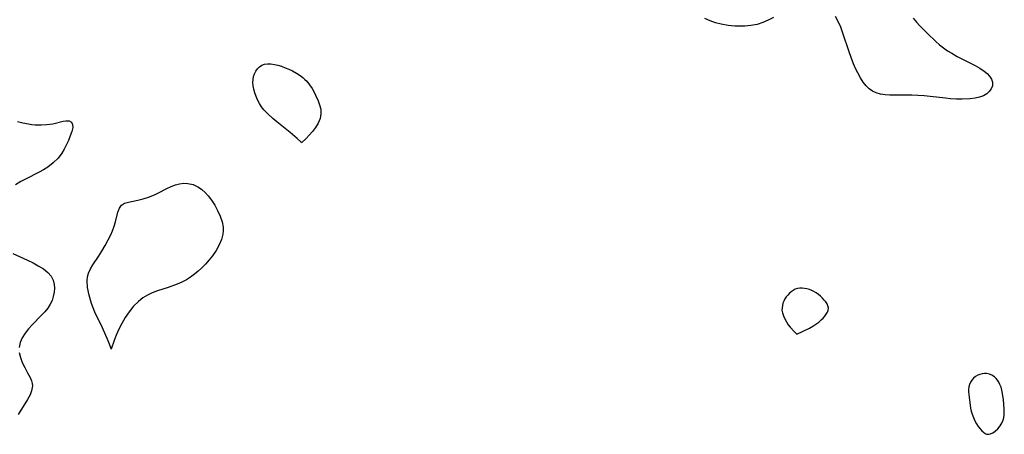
# Model space of a CAD drawing. Header units: inches. Extents: x 1073367 to 1082519, y 1569854 to 1574957.
# Tile 229 of 256: x 1076994 to 1077253, y 1574670 to 1574779. Entities that reach past the tile are written whole.
import ezdxf

# ---------------------------------------------------------------- set-up
doc = ezdxf.new("R2010")
doc.units = ezdxf.units.IN
doc.header["$MEASUREMENT"] = 0
doc.layers.add('CGG_CurvaNivelLidar_v1', color=7, linetype='Continuous', lineweight=30, true_color=0x008008)

msp = doc.modelspace()

# ---------------------------------------------------------------- linework, layer by layer
at = {"layer": 'CGG_CurvaNivelLidar_v1'}
for points in [[(1077192.4295, 1574779.9606, 67.5), (1077191.0398, 1574779.2338, 67.5), (1077189.5878, 1574778.6233, 67.5), (1077188.0816, 1574778.1544, 67.5), (1077186.4909, 1574777.8433, 67.5), (1077184.8652, 1574777.687, 67.5), (1077183.5855, 1574777.6595, 67.5), (1077182.2994, 1574777.7052, 67.5), (1077180.4662, 1574777.8879, 67.5), (1077178.6493, 1574778.2156, 67.5), (1077177.1841, 1574778.6029, 67.5), (1077175.7508, 1574779.0975, 67.5), (1077174.3592, 1574779.7017, 67.5)], [(1077229.1153, 1574779.7614, 67.5), (1077229.9683, 1574778.7488, 67.5), (1077230.8815, 1574777.7647, 67.5), (1077232.8896, 1574775.7329, 67.5), (1077235.0622, 1574773.6559, 67.5), (1077236.0461, 1574772.7895, 67.5), (1077237.0689, 1574771.9747, 67.5), (1077238.1148, 1574771.2474, 67.5), (1077239.202, 1574770.5734, 67.5), (1077240.6612, 1574769.7496, 67.5), (1077245.3662, 1574767.3199, 67.5), (1077246.6138, 1574766.6163, 67.5), (1077247.7362, 1574765.8784, 67.5), (1077248.504, 1574765.2565, 67.5), (1077249.134, 1574764.5939, 67.5), (1077249.6481, 1574763.784, 67.5), (1077249.9096, 1574762.9403, 67.5), (1077249.8836, 1574762.0449, 67.5), (1077249.5705, 1574761.1865, 67.5), (1077249.0812, 1574760.4962, 67.5), (1077248.4176, 1574759.8911, 67.5), (1077247.6004, 1574759.3955, 67.5), (1077246.5359, 1574758.9952, 67.5), (1077245.3394, 1574758.7317, 67.5), (1077244.0427, 1574758.5789, 67.5), (1077241.9493, 1574758.506, 67.5), (1077240.4368, 1574758.5393, 67.5), (1077238.8909, 1574758.6311, 67.5), (1077237.5487, 1574758.7506, 67.5), (1077231.9749, 1574759.3668, 67.5), (1077230.3268, 1574759.5047, 67.5), (1077228.6958, 1574759.5828, 67.5), (1077222.9764, 1574759.5507, 67.5), (1077221.7116, 1574759.6245, 67.5), (1077220.5081, 1574759.8041, 67.5), (1077219.3789, 1574760.1388, 67.5), (1077218.4179, 1574760.6191, 67.5), (1077217.5338, 1574761.2538, 67.5), (1077216.7296, 1574762.0246, 67.5), (1077215.9447, 1574763.0015, 67.5), (1077215.2387, 1574764.0923, 67.5), (1077214.5281, 1574765.3986, 67.5), (1077213.8749, 1574766.7846, 67.5), (1077213.2679, 1574768.2283, 67.5), (1077212.266, 1574770.9154, 67.5), (1077210.6498, 1574775.8145, 67.5), (1077210.0779, 1574777.3914, 67.5), (1077209.4372, 1574778.8799, 67.5), (1077208.7, 1574780.2415, 67.5)], [(1076993.8681, 1574752.6232, 67.5), (1076995.2993, 1574752.248, 67.5), (1076996.7837, 1574751.9832, 67.5), (1076997.6776, 1574751.8726, 67.5), (1076998.5726, 1574751.7953, 67.5), (1077000.0973, 1574751.7438, 67.5), (1077001.577, 1574751.8183, 67.5), (1077003.1338, 1574752.0632, 67.5), (1077005.8437, 1574752.6959, 67.5), (1077006.6161, 1574752.8303, 67.5), (1077007.486, 1574752.8025, 67.5), (1077008.0987, 1574752.4312, 67.5), (1077008.3791, 1574751.8795, 67.5), (1077008.4214, 1574751.0988, 67.5), (1077008.1663, 1574749.9832, 67.5), (1077007.7639, 1574748.8733, 67.5), (1077007.2585, 1574747.6814, 67.5), (1077006.1733, 1574745.3783, 67.5), (1077005.5689, 1574744.33, 67.5), (1077004.5477, 1574743.0007, 67.5), (1077003.303, 1574741.7714, 67.5), (1077001.8708, 1574740.6673, 67.5), (1077000.7576, 1574739.9713, 67.5), (1076999.585, 1574739.3264, 67.5), (1076995.9779, 1574737.4811, 67.5), (1076994.7938, 1574736.8306, 67.5), (1076993.3801, 1574735.9713, 67.5)], [(1076992.6491, 1574717.9176, 67.5), (1076996.5328, 1574716.1692, 67.5), (1076998.0125, 1574715.4575, 67.5), (1076999.3558, 1574714.7314, 67.5), (1077000.704, 1574713.8992, 67.5), (1077001.8704, 1574712.9918, 67.5), (1077002.7741, 1574711.9584, 67.5), (1077003.2832, 1574710.9379, 67.5), (1077003.5508, 1574709.8225, 67.5), (1077003.6027, 1574708.799, 67.5), (1077003.513, 1574707.7496, 67.5), (1077003.2995, 1574706.6783, 67.5), (1077002.9588, 1574705.6199, 67.5), (1077002.4768, 1574704.5966, 67.5), (1077001.8267, 1574703.6001, 67.5), (1077001.0534, 1574702.6468, 67.5), (1077000.1982, 1574701.7194, 67.5), (1076997.7616, 1574699.2261, 67.5), (1076996.7898, 1574698.1428, 67.5), (1076995.918, 1574697.027, 67.5), (1076995.1615, 1574695.8115, 67.5), (1076994.6146, 1574694.5595, 67.5), (1076994.332, 1574693.2807, 67.5)], [(1076994.3599, 1574691.9516, 67.5), (1076994.6543, 1574690.6254, 67.5), (1076995.1458, 1574689.3242, 67.5), (1076995.8313, 1574687.9491, 67.5), (1076996.5615, 1574686.6181, 67.5), (1076997.2177, 1574685.3199, 67.5), (1076997.549, 1574684.4795, 67.5), (1076997.7246, 1574683.8139, 67.5), (1076997.7974, 1574683.1478, 67.5), (1076997.6041, 1574681.8444, 67.5), (1076997.2112, 1574680.8384, 67.5), (1076996.5244, 1574679.5509, 67.5), (1076994.0667, 1574675.6358, 67.5)]]:
    msp.add_polyline3d(points, dxfattribs=at)
for points in [[(1077068.5, 1574747.0281, 67.5), (1077068.3999, 1574747.1894, 67.5), (1077067.3386, 1574748.189, 67.5), (1077065.4666, 1574749.7612, 67.5), (1077062.0228, 1574752.5262, 67.5), (1077060.9246, 1574753.4606, 67.5), (1077059.544, 1574754.743, 67.5), (1077058.6071, 1574755.7252, 67.5), (1077057.9913, 1574756.5265, 67.5), (1077057.4435, 1574757.3881, 67.5), (1077056.9591, 1574758.2941, 67.5), (1077056.5391, 1574759.2313, 67.5), (1077056.1903, 1574760.189, 67.5), (1077055.9252, 1574761.1578, 67.5), (1077055.7746, 1574762.01, 67.5), (1077055.7095, 1574762.8533, 67.5), (1077055.7412, 1574763.6766, 67.5), (1077055.8792, 1574764.4606, 67.5), (1077056.1206, 1574765.1988, 67.5), (1077056.4631, 1574765.8746, 67.5), (1077056.917, 1574766.4834, 67.5), (1077057.461, 1574766.9967, 67.5), (1077058.0812, 1574767.3999, 67.5), (1077058.7681, 1574767.6722, 67.5), (1077059.5832, 1574767.8021, 67.5), (1077060.4514, 1574767.7857, 67.5), (1077061.3566, 1574767.655, 67.5), (1077062.2859, 1574767.4344, 67.5), (1077063.241, 1574767.1372, 67.5), (1077064.2002, 1574766.7798, 67.5), (1077065.1547, 1574766.3713, 67.5), (1077066.0954, 1574765.916, 67.5), (1077067.1289, 1574765.3449, 67.5), (1077068.1144, 1574764.7056, 67.5), (1077068.8242, 1574764.1627, 67.5), (1077069.349, 1574763.704, 67.5), (1077069.8404, 1574763.214, 67.5), (1077070.5852, 1574762.313, 67.5), (1077071.2388, 1574761.3386, 67.5), (1077071.8169, 1574760.3129, 67.5), (1077072.1881, 1574759.5613, 67.5), (1077072.8436, 1574758.0341, 67.5), (1077073.2294, 1574756.9788, 67.5), (1077073.5053, 1574755.8844, 67.5), (1077073.5633, 1574754.6802, 67.5), (1077073.3464, 1574753.4256, 67.5), (1077072.8548, 1574752.2231, 67.5), (1077072.1566, 1574751.0642, 67.5), (1077071.3429, 1574749.9826, 67.5), (1077070.5016, 1574749.0129, 67.5), (1077069.7217, 1574748.1968, 67.5)], [(1077018.5, 1574692.7856, 67.5), (1077018.461, 1574693.0162, 67.5), (1077017.6725, 1574695.0083, 67.5), (1077016.1775, 1574698.3814, 67.5), (1077014.2225, 1574702.5633, 67.5), (1077013.3484, 1574704.7934, 67.5), (1077012.6778, 1574706.9642, 67.5), (1077012.2581, 1574709.0108, 67.5), (1077012.1761, 1574710.7509, 67.5), (1077012.29, 1574711.7779, 67.5), (1077012.5393, 1574712.7658, 67.5), (1077013.0294, 1574713.8979, 67.5), (1077013.6721, 1574714.993, 67.5), (1077015.1645, 1574717.1956, 67.5), (1077016.064, 1574718.5993, 67.5), (1077016.9195, 1574720.0521, 67.5), (1077017.7176, 1574721.5294, 67.5), (1077018.3765, 1574722.8811, 67.5), (1077018.8018, 1574723.8807, 67.5), (1077019.259, 1574725.1043, 67.5), (1077019.633, 1574726.2949, 67.5), (1077020.2827, 1574728.8516, 67.5), (1077020.6681, 1574729.8897, 67.5), (1077021.2376, 1574730.6802, 67.5), (1077022.0302, 1574731.1608, 67.5), (1077023.0325, 1574731.4584, 67.5), (1077025.4652, 1574731.9203, 67.5), (1077026.8735, 1574732.2779, 67.5), (1077028.3257, 1574732.7479, 67.5), (1077029.8977, 1574733.3725, 67.5), (1077030.9633, 1574733.876, 67.5), (1077033.1445, 1574735.0139, 67.5), (1077034.2771, 1574735.5663, 67.5), (1077035.4262, 1574736.0147, 67.5), (1077036.4759, 1574736.2827, 67.5), (1077037.538, 1574736.409, 67.5), (1077038.5965, 1574736.3793, 67.5), (1077040.0457, 1574736.0526, 67.5), (1077041.4104, 1574735.4115, 67.5), (1077042.3158, 1574734.7692, 67.5), (1077043.158, 1574734.0011, 67.5), (1077043.941, 1574733.1324, 67.5), (1077044.8455, 1574731.9306, 67.5), (1077045.6694, 1574730.6448, 67.5), (1077046.4527, 1574729.2297, 67.5), (1077047.1168, 1574727.7789, 67.5), (1077047.6161, 1574726.3069, 67.5), (1077047.8883, 1574724.8452, 67.5), (1077047.9138, 1574723.8934, 67.5), (1077047.8191, 1574723.0221, 67.5), (1077047.471, 1574721.6654, 67.5), (1077046.8508, 1574720.2015, 67.5), (1077046.0384, 1574718.77, 67.5), (1077045.082, 1574717.373, 67.5), (1077044.2032, 1574716.2438, 67.5), (1077043.2574, 1574715.1525, 67.5), (1077042.247, 1574714.112, 67.5), (1077041.3408, 1574713.2803, 67.5), (1077040.394, 1574712.4984, 67.5), (1077039.3491, 1574711.7297, 67.5), (1077038.2561, 1574711.0401, 67.5), (1077037.0693, 1574710.4247, 67.5), (1077035.8362, 1574709.89, 67.5), (1077033.4897, 1574709.0322, 67.5), (1077030.6433, 1574708.0974, 67.5), (1077029.2487, 1574707.5919, 67.5), (1077028.0499, 1574707.0375, 67.5), (1077026.8331, 1574706.2942, 67.5), (1077025.6407, 1574705.3661, 67.5), (1077024.3545, 1574704.0944, 67.5), (1077023.1768, 1574702.6489, 67.5), (1077022.128, 1574701.0908, 67.5), (1077021.2615, 1574699.5608, 67.5), (1077020.5215, 1574698.0486, 67.5), (1077019.8384, 1574696.4595, 67.5), (1077019.2994, 1574695.0555, 67.5)], [(1077198.5, 1574696.7755, 68), (1077200.211, 1574697.4978, 68), (1077201.8659, 1574698.3153, 68), (1077202.727, 1574698.8112, 68), (1077203.5518, 1574699.3545, 68), (1077204.3011, 1574699.9185, 68), (1077204.9414, 1574700.4723, 68), (1077205.4487, 1574700.9906, 68), (1077205.8881, 1574701.5068, 68), (1077206.2675, 1574702.0296, 68), (1077206.5682, 1574702.5569, 68), (1077206.7646, 1574703.0868, 68), (1077206.8233, 1574703.6177, 68), (1077206.7179, 1574704.1481, 68), (1077206.479, 1574704.676, 68), (1077206.1421, 1574705.199, 68), (1077205.733, 1574705.7141, 68), (1077205.2697, 1574706.2168, 68), (1077204.7641, 1574706.7011, 68), (1077204.2234, 1574707.1589, 68), (1077203.6504, 1574707.5793, 68), (1077203.0449, 1574707.9478, 68), (1077202.4452, 1574708.2344, 68), (1077201.8244, 1574708.4657, 68), (1077201.1914, 1574708.6449, 68), (1077200.5543, 1574708.7704, 68), (1077199.9208, 1574708.8361, 68), (1077199.299, 1574708.8306, 68), (1077198.6977, 1574708.7363, 68), (1077198.1245, 1574708.5382, 68), (1077197.5801, 1574708.2518, 68), (1077197.0647, 1574707.8953, 68), (1077196.5809, 1574707.4821, 68), (1077196.1342, 1574707.0204, 68), (1077195.7336, 1574706.5145, 68), (1077195.4042, 1574705.9942, 68), (1077195.1266, 1574705.4441, 68), (1077194.9026, 1574704.8715, 68), (1077194.7384, 1574704.2824, 68), (1077194.6456, 1574703.6814, 68), (1077194.6398, 1574703.0359, 68), (1077194.7616, 1574702.3192, 68), (1077195.0078, 1574701.5428, 68), (1077195.3607, 1574700.7425, 68), (1077195.8023, 1574699.9533, 68), (1077196.3025, 1574699.2155, 68), (1077196.8297, 1574698.5396, 68), (1077197.8084, 1574697.4502, 68)], [(1077248.5, 1574670.458, 68), (1077248.6343, 1574670.4195, 68), (1077248.958, 1574670.4594, 68), (1077249.4195, 1574670.5903, 68), (1077249.9658, 1574670.8315, 68), (1077250.6576, 1574671.2843, 68), (1077251.3354, 1574671.9049, 68), (1077251.9473, 1574672.6628, 68), (1077252.4434, 1574673.5211, 68), (1077252.7865, 1574674.4463, 68), (1077252.9736, 1574675.3779, 68), (1077253.0212, 1574676.2609, 68), (1077253.0018, 1574677.125, 68), (1077252.8211, 1574679.5097, 68), (1077252.574, 1574681.193, 68), (1077252.3985, 1574682.0108, 68), (1077252.1746, 1574682.8008, 68), (1077251.8864, 1574683.5506, 68), (1077251.5916, 1574684.1236, 68), (1077251.2454, 1574684.6534, 68), (1077250.8507, 1574685.1319, 68), (1077250.4076, 1574685.5479, 68), (1077249.7805, 1574685.9661, 68), (1077249.0975, 1574686.259, 68), (1077248.3793, 1574686.4132, 68), (1077247.7851, 1574686.4247, 68), (1077247.1911, 1574686.3435, 68), (1077246.6095, 1574686.1792, 68), (1077246.0528, 1574685.9359, 68), (1077245.4842, 1574685.5803, 68), (1077244.969, 1574685.1479, 68), (1077244.5172, 1574684.6527, 68), (1077244.1437, 1574684.1032, 68), (1077243.8696, 1574683.5032, 68), (1077243.717, 1574682.8874, 68), (1077243.6519, 1574682.2365, 68), (1077243.6512, 1574681.5595, 68), (1077243.7684, 1574680.1516, 68), (1077244.1571, 1574677.313, 68), (1077244.3306, 1574676.532, 68), (1077244.5795, 1574675.6918, 68), (1077244.8993, 1574674.8263, 68), (1077245.2856, 1574673.969, 68), (1077245.7327, 1574673.1527, 68), (1077246.1757, 1574672.4823, 68), (1077246.6406, 1574671.8864, 68), (1077247.1065, 1574671.3806, 68), (1077247.5509, 1574670.9785, 68), (1077248.0172, 1574670.6446, 68), (1077248.3538, 1574670.4705, 68)]]:
    msp.add_polyline3d(points, close=True, dxfattribs=at)

doc.saveas('drawing.dxf')
